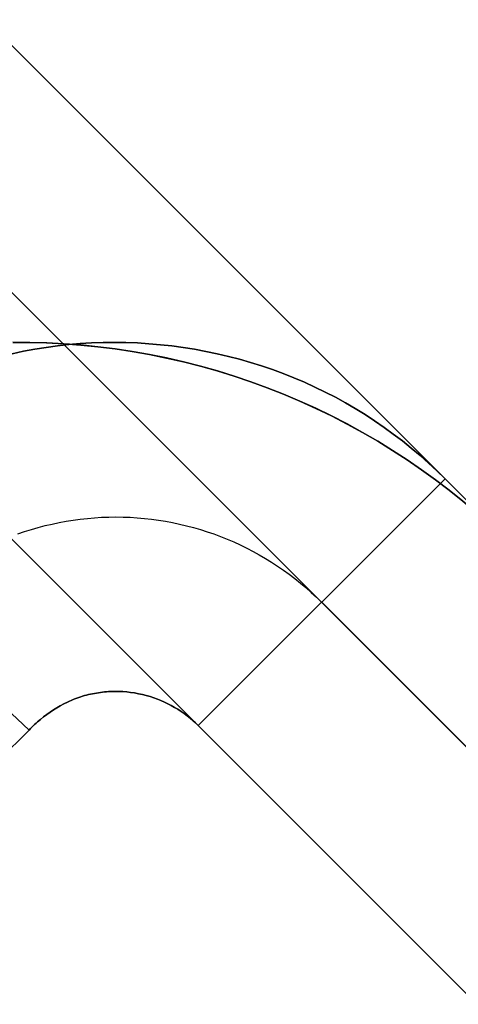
# Model space of a CAD drawing. Header units: millimetres. Extents: x -630 to 192, y -7 to 1615.
# Tile 237 of 249: x 167.87 to 169.75, y 1600.93 to 1605.16. Entities that reach past the tile are written whole.
import ezdxf

# ---------------------------------------------------------------- set-up
doc = ezdxf.new("R2010")
doc.units = ezdxf.units.MM
doc.header["$MEASUREMENT"] = 0
doc.layers.add('OVIDIO 160x80x72h', color=7, linetype='Continuous')

msp = doc.modelspace()

# ---------------------------------------------------------------- linework, layer by layer
at = {"layer": 'OVIDIO 160x80x72h', "extrusion": (0.999884, 0.000231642, -0.015217)}
for points in [[(1614.695, 2.266), (1603.7322, 722.3563)], [(1613.1952, 2.2422), (1602.2323, 722.3393)]]:
    msp.add_lwpolyline(points, dxfattribs=at)
at = {"layer": 'OVIDIO 160x80x72h'}
for points in [[(158.7369, 1614.1455), (191.2631, 1581.6193)], [(191.2631, 1581.6193), (158.7369, 1614.1455)], [(158.2065, 1613.6152), (190.7328, 1581.089)], [(190.2025, 1580.5586), (157.6762, 1613.0849)], [(157.6762, 1613.0849), (190.2025, 1580.5586)], [(164.2169, 1608.6655), (185.7831, 1587.0994)], [(163.1563, 1607.6048), (184.7224, 1586.0387)], [(167.8392, 1603.7713), (167.912, 1603.7711), (167.9851, 1603.7691), (168.0584, 1603.7654), (168.1319, 1603.7598), (168.2055, 1603.7524), (168.2792, 1603.7431), (168.3528, 1603.732), (168.4264, 1603.7191), (168.4997, 1603.7042), (168.5729, 1603.6875), (168.6457, 1603.6689), (168.7182, 1603.6485), (168.7902, 1603.6263), (168.8618, 1603.6022), (168.9327, 1603.5763), (169.003, 1603.5486), (169.0725, 1603.5191), (169.1413, 1603.488), (169.2092, 1603.4551), (169.2762, 1603.4205), (169.3423, 1603.3844), (169.4073, 1603.3466), (169.4712, 1603.3073), (169.534, 1603.2666), (169.5956, 1603.2243), (169.6559, 1603.1807), (169.715, 1603.1357), (169.7727, 1603.0895)], [(167.8394, 1603.7717), (167.9122, 1603.7715), (167.9853, 1603.7695), (168.0586, 1603.7658), (168.1321, 1603.7602), (168.2057, 1603.7528), (168.2793, 1603.7435), (168.353, 1603.7324), (168.4265, 1603.7194), (168.4999, 1603.7045), (168.573, 1603.6878), (168.6459, 1603.6692), (168.7184, 1603.6488), (168.7904, 1603.6265), (168.8619, 1603.6024), (168.9328, 1603.5765), (169.0031, 1603.5488), (169.0726, 1603.5193), (169.1414, 1603.4881), (169.2093, 1603.4553), (169.2763, 1603.4207), (169.3424, 1603.3845), (169.4074, 1603.3468), (169.4713, 1603.3074), (169.534, 1603.2667), (169.5956, 1603.2244), (169.656, 1603.1808), (169.715, 1603.1358), (169.7728, 1603.0895)], [(169.7728, 1603.0895), (169.715, 1603.1358), (169.656, 1603.1808), (169.5956, 1603.2244), (169.534, 1603.2667), (169.4713, 1603.3074), (169.4074, 1603.3468), (169.3424, 1603.3845), (169.2763, 1603.4207), (169.2093, 1603.4553), (169.1414, 1603.4881), (169.0726, 1603.5193), (169.0031, 1603.5488), (168.9328, 1603.5765), (168.8619, 1603.6024), (168.7904, 1603.6265), (168.7184, 1603.6488), (168.6459, 1603.6692), (168.573, 1603.6878), (168.4999, 1603.7045), (168.4265, 1603.7194), (168.353, 1603.7324), (168.2793, 1603.7435), (168.2057, 1603.7528), (168.1321, 1603.7602), (168.0586, 1603.7658), (167.9853, 1603.7695), (167.9122, 1603.7715), (167.8394, 1603.7717)], [(169.6972, 1603.1856), (168.6364, 1602.1247)], [(169.697, 1603.1854), (168.6364, 1602.1247)], [(168.6364, 1602.1247), (169.697, 1603.1854)], [(180.303, 1592.5794), (169.697, 1603.1854)], [(169.697, 1603.1854), (180.303, 1592.5794)], [(169.1667, 1602.6551), (179.7727, 1592.0491)], [(168.6364, 1602.1247), (179.2423, 1591.5188)], [(179.2423, 1591.5188), (168.6364, 1602.1247)]]:
    msp.add_lwpolyline(points, dxfattribs=at)
at = {"layer": 'OVIDIO 160x80x72h', "extrusion": (0.000231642, 0.999884, 0.015217)}
for points in [[(-169.3256, 695.3863), (-158.3629, -24.6971)], [(-158.3629, -24.6971), (-169.3256, 695.3863)], [(-168.2652, 695.4025), (-157.3025, -24.6809)], [(-157.3025, -24.6809), (-168.2652, 695.4025)]]:
    msp.add_lwpolyline(points, dxfattribs=at)
at = {"layer": 'OVIDIO 160x80x72h', "extrusion": (0.999884, 0.000231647, -0.015199)}
for points in [[(1602.0667, 722.3345), (1613.043, 2.2275)], [(1613.043, 2.2275), (1602.0667, 722.3345)]]:
    msp.add_lwpolyline(points, dxfattribs=at)
at = {"layer": 'OVIDIO 160x80x72h', "extrusion": (-1.52167e-08, 0, 1)}
for points in [[(169.9897, 1602.8927), (169.9376, 1602.9436), (169.8841, 1602.9933), (169.8291, 1603.042), (169.7728, 1603.0895), (169.715, 1603.1357), (169.6559, 1603.1807), (169.5956, 1603.2243), (169.534, 1603.2666), (169.4712, 1603.3074), (169.4073, 1603.3467), (169.3423, 1603.3844), (169.2763, 1603.4206), (169.2093, 1603.4551), (169.1413, 1603.488), (169.0726, 1603.5192), (169.003, 1603.5486), (168.9327, 1603.5763), (168.8618, 1603.6022), (168.7903, 1603.6263), (168.7183, 1603.6486), (168.6458, 1603.669), (168.573, 1603.6876), (168.4998, 1603.7043), (168.4264, 1603.7191), (168.3529, 1603.7321), (168.2793, 1603.7432), (168.2056, 1603.7525), (168.132, 1603.7599), (168.0585, 1603.7655), (167.9852, 1603.7693), (167.9121, 1603.7712), (167.8393, 1603.7714)], [(167.8393, 1603.7714), (167.9121, 1603.7712), (167.9852, 1603.7693), (168.0585, 1603.7655), (168.132, 1603.7599), (168.2056, 1603.7525), (168.2793, 1603.7432), (168.3529, 1603.7321), (168.4264, 1603.7191), (168.4998, 1603.7043), (168.573, 1603.6876), (168.6458, 1603.669), (168.7183, 1603.6486), (168.7903, 1603.6263), (168.8618, 1603.6022), (168.9327, 1603.5763), (169.003, 1603.5486), (169.0726, 1603.5192), (169.1413, 1603.488), (169.2093, 1603.4551), (169.2763, 1603.4206), (169.3423, 1603.3844), (169.4073, 1603.3467), (169.4712, 1603.3074), (169.534, 1603.2666), (169.5956, 1603.2243), (169.6559, 1603.1807), (169.715, 1603.1357), (169.7728, 1603.0895), (169.8291, 1603.042), (169.8841, 1602.9933), (169.9376, 1602.9436), (169.9897, 1602.8927)]]:
    msp.add_lwpolyline(points, dxfattribs=at)
at = {"layer": 'OVIDIO 160x80x72h', "extrusion": (1, -0.000134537, -2.04781e-06)}
msp.add_lwpolyline([(1603.7943, 719.8665), (1602.2944, 719.8437)], dxfattribs=at)
at = {"layer": 'OVIDIO 160x80x72h', "extrusion": (0.007608, -0.018372, 0.999802)}
msp.add_lwpolyline([(768.3041, 1431.5553), (768.3041, 1430.0554)], dxfattribs=at)
at = {"layer": 'OVIDIO 160x80x72h', "extrusion": (-0.003153, -0.00761, 0.999966)}
msp.add_lwpolyline([(171.317, 1609.0467), (170.7428, 1607.6608)], dxfattribs=at)
at = {"layer": 'OVIDIO 160x80x72h', "extrusion": (0.015219, -0.015219, 0.999768)}
msp.add_lwpolyline([(155.8919, 1613.9933), (156.9525, 1612.933)], dxfattribs=at)
at = {"layer": 'OVIDIO 160x80x72h', "extrusion": (-0.26556, 0.881185, -0.391139)}
for points in [[(-623.0537, 1243.5512), (-576.7334, 1183.4329)], [(-576.7334, 1183.4329), (-623.0537, 1243.5512)]]:
    msp.add_lwpolyline(points, dxfattribs=at)
at = {"layer": 'OVIDIO 160x80x72h'}
for points in [[(167.8374, 1603.7227, 719.864), (167.8856, 1603.733, 719.8642), (167.934, 1603.7421, 719.8644), (167.9826, 1603.75, 719.8646), (168.0313, 1603.7566, 719.8649), (168.0801, 1603.762, 719.8652), (168.1291, 1603.7662, 719.8654), (168.1782, 1603.7691, 719.8657), (168.2273, 1603.7709, 719.866), (168.2765, 1603.7714, 719.8662), (168.3258, 1603.7707, 719.8664), (168.3751, 1603.7689, 719.8665), (168.4244, 1603.7658, 719.8666), (168.4736, 1603.7616, 719.8667), (168.5227, 1603.7562, 719.8667), (168.5717, 1603.7496, 719.8668), (168.6205, 1603.7418, 719.8667), (168.6692, 1603.7328, 719.8667), (168.7176, 1603.7227, 719.8667), (168.7658, 1603.7114, 719.8666), (168.8136, 1603.699, 719.8665), (168.8612, 1603.6854, 719.8664), (168.9083, 1603.6706, 719.8664), (168.9551, 1603.6547, 719.8663), (169.0014, 1603.6376, 719.8662), (169.0473, 1603.6194, 719.8662), (169.0926, 1603.6, 719.8661), (169.1375, 1603.5795, 719.8661), (169.1817, 1603.558, 719.8661), (169.2254, 1603.5353, 719.866), (169.2685, 1603.5116, 719.866), (169.311, 1603.4868, 719.866), (169.3529, 1603.461, 719.866), (169.3941, 1603.4341, 719.8661), (169.4346, 1603.4063, 719.8661), (169.4743, 1603.3775, 719.8661), (169.5134, 1603.3478, 719.8661), (169.5517, 1603.3171, 719.8661), (169.5893, 1603.2855, 719.8661), (169.626, 1603.253, 719.8661), (169.6619, 1603.2196, 719.8662), (169.697, 1603.1854, 719.8662)], [(169.697, 1603.1854, 719.8662), (169.6619, 1603.2196, 719.8662), (169.626, 1603.253, 719.8661), (169.5893, 1603.2855, 719.8661), (169.5517, 1603.3171, 719.8661), (169.5134, 1603.3478, 719.8661), (169.4743, 1603.3775, 719.8661), (169.4346, 1603.4063, 719.8661), (169.3941, 1603.4341, 719.8661), (169.3529, 1603.461, 719.866), (169.311, 1603.4868, 719.866), (169.2685, 1603.5116, 719.866), (169.2254, 1603.5353, 719.866), (169.1817, 1603.558, 719.8661), (169.1375, 1603.5795, 719.8661), (169.0926, 1603.6, 719.8661), (169.0473, 1603.6194, 719.8662), (169.0014, 1603.6376, 719.8662), (168.9551, 1603.6547, 719.8663), (168.9083, 1603.6706, 719.8664), (168.8612, 1603.6854, 719.8664), (168.8136, 1603.699, 719.8665), (168.7658, 1603.7114, 719.8666), (168.7176, 1603.7227, 719.8667), (168.6692, 1603.7328, 719.8667), (168.6205, 1603.7418, 719.8667), (168.5717, 1603.7496, 719.8668), (168.5227, 1603.7562, 719.8667), (168.4736, 1603.7616, 719.8667), (168.4244, 1603.7658, 719.8666), (168.3751, 1603.7689, 719.8665), (168.3258, 1603.7707, 719.8664), (168.2765, 1603.7714, 719.8662), (168.2273, 1603.7709, 719.866), (168.1782, 1603.7691, 719.8657), (168.1291, 1603.7662, 719.8654), (168.0801, 1603.762, 719.8652), (168.0313, 1603.7566, 719.8649), (167.9826, 1603.75, 719.8646), (167.934, 1603.7421, 719.8644), (167.8856, 1603.733, 719.8642), (167.8374, 1603.7227, 719.864)], [(166.8381, 1603.1548, 719.8802), (166.9302, 1603.0658, 719.8785), (167.1983, 1602.7952, 719.8662), (167.5518, 1602.4417, 719.8662), (167.9102, 1602.1057, 719.86)], [(167.9102, 1602.1057, 719.86), (167.5518, 1602.4417, 719.8662), (167.1983, 1602.7952, 719.8662), (166.9302, 1603.0658, 719.8785), (166.8381, 1603.1548, 719.8802)], [(167.8614, 1602.9483, 719.8516), (167.8904, 1602.9583, 719.8517), (167.9197, 1602.9675, 719.8519), (167.9492, 1602.976, 719.8521), (167.9788, 1602.9838, 719.8523), (168.0087, 1602.9909, 719.8525), (168.0387, 1602.9972, 719.8527), (168.0689, 1603.0029, 719.853), (168.0992, 1603.0077, 719.8532), (168.1296, 1603.0119, 719.8534), (168.1601, 1603.0152, 719.8537), (168.1906, 1603.0179, 719.8539), (168.2212, 1603.0198, 719.8542), (168.2519, 1603.0209, 719.8545), (168.2826, 1603.0213, 719.8547), (168.3132, 1603.0209, 719.855), (168.3439, 1603.0197, 719.8553), (168.3745, 1603.0178, 719.8556), (168.4051, 1603.0152, 719.8559), (168.4356, 1603.0118, 719.8562), (168.466, 1603.0076, 719.8565), (168.4963, 1603.0027, 719.8569), (168.5264, 1602.9971, 719.8572), (168.5564, 1602.9907, 719.8575), (168.5863, 1602.9837, 719.8579), (168.616, 1602.9758, 719.8582), (168.6454, 1602.9673, 719.8585), (168.6747, 1602.958, 719.8589), (168.7037, 1602.9481, 719.8593), (168.7325, 1602.9374, 719.8596), (168.761, 1602.926, 719.86), (168.7892, 1602.9139, 719.8603), (168.817, 1602.9011, 719.8607), (168.8446, 1602.8876, 719.8611), (168.8718, 1602.8735, 719.8615), (168.8987, 1602.8587, 719.8619), (168.9252, 1602.8432, 719.8622), (168.9513, 1602.8271, 719.8626), (168.9771, 1602.8103, 719.863), (169.0024, 1602.793, 719.8634), (169.0272, 1602.775, 719.8638), (169.0517, 1602.7564, 719.8642), (169.0756, 1602.7373, 719.8646), (169.0991, 1602.7175, 719.865), (169.1221, 1602.6972, 719.8654), (169.1446, 1602.6763, 719.8658), (169.1665, 1602.6549, 719.8662)], [(168.6364, 1602.1247, 719.8662), (168.625, 1602.1358, 719.8652), (168.6132, 1602.1465, 719.8642), (168.601, 1602.1569, 719.8632), (168.5885, 1602.1669, 719.8623), (168.5756, 1602.1765, 719.8614), (168.5623, 1602.1858, 719.8605), (168.5488, 1602.1947, 719.8595), (168.5348, 1602.2031, 719.8586), (168.5206, 1602.2111, 719.8577), (168.5061, 1602.2187, 719.8567), (168.4912, 1602.2258, 719.8557), (168.4761, 1602.2325, 719.8547), (168.4607, 1602.2387, 719.8536), (168.445, 1602.2444, 719.8525), (168.4291, 1602.2495, 719.8513), (168.4129, 1602.2542, 719.8501), (168.3965, 1602.2583, 719.8488), (168.3798, 1602.2618, 719.8474), (168.363, 1602.2649, 719.8461), (168.346, 1602.2673, 719.8447), (168.3289, 1602.2692, 719.8434), (168.3117, 1602.2705, 719.8422), (168.2944, 1602.2713, 719.841), (168.2771, 1602.2714, 719.8399), (168.2684, 1602.2713, 719.8394), (168.2597, 1602.271, 719.8389), (168.251, 1602.2706, 719.8385), (168.2423, 1602.27, 719.8381), (168.2336, 1602.2692, 719.8378), (168.225, 1602.2683, 719.8375), (168.2163, 1602.2673, 719.8372), (168.2077, 1602.2661, 719.837), (168.1991, 1602.2647, 719.8369), (168.1905, 1602.2632, 719.8368), (168.1819, 1602.2616, 719.8368), (168.1734, 1602.2598, 719.8369), (168.1649, 1602.2578, 719.837), (168.1565, 1602.2557, 719.8372), (168.1481, 1602.2534, 719.8374), (168.1397, 1602.2509, 719.8378), (168.1314, 1602.2483, 719.8382), (168.1231, 1602.2455, 719.8387), (168.1149, 1602.2426, 719.8392), (168.1067, 1602.2395, 719.8399), (168.0986, 1602.2363, 719.8405), (168.0906, 1602.2329, 719.8413), (168.0826, 1602.2294, 719.8421), (168.0747, 1602.2258, 719.8429), (168.059, 1602.2181, 719.8446), (168.0437, 1602.2099, 719.8465), (168.0286, 1602.2012, 719.8483), (168.0139, 1602.1921, 719.8502), (167.9996, 1602.1825, 719.8521), (167.9855, 1602.1725, 719.8538), (167.9719, 1602.1622, 719.8554), (167.9587, 1602.1515, 719.8569), (167.9459, 1602.1404, 719.8581), (167.9397, 1602.1348, 719.8586), (167.9335, 1602.1291, 719.859), (167.9275, 1602.1233, 719.8594), (167.9216, 1602.1175, 719.8597), (167.9159, 1602.1116, 719.8599), (167.9102, 1602.1057, 719.86)], [(167.9102, 1602.1057, 719.86), (167.9159, 1602.1116, 719.8599), (167.9216, 1602.1175, 719.8597), (167.9275, 1602.1233, 719.8594), (167.9335, 1602.1291, 719.859), (167.9397, 1602.1348, 719.8586), (167.9459, 1602.1404, 719.8581), (167.9587, 1602.1515, 719.8569), (167.9719, 1602.1622, 719.8554), (167.9855, 1602.1725, 719.8538), (167.9996, 1602.1825, 719.8521), (168.0139, 1602.1921, 719.8502), (168.0286, 1602.2012, 719.8483), (168.0437, 1602.2099, 719.8465), (168.059, 1602.2181, 719.8446), (168.0747, 1602.2258, 719.8429), (168.0826, 1602.2294, 719.8421), (168.0906, 1602.2329, 719.8413), (168.0986, 1602.2363, 719.8405), (168.1067, 1602.2395, 719.8399), (168.1149, 1602.2426, 719.8392), (168.1231, 1602.2455, 719.8387), (168.1314, 1602.2483, 719.8382), (168.1397, 1602.2509, 719.8378), (168.1481, 1602.2534, 719.8374), (168.1565, 1602.2557, 719.8372), (168.1649, 1602.2578, 719.837), (168.1734, 1602.2598, 719.8369), (168.1819, 1602.2616, 719.8368), (168.1905, 1602.2632, 719.8368), (168.1991, 1602.2647, 719.8369), (168.2077, 1602.2661, 719.837), (168.2163, 1602.2673, 719.8372), (168.225, 1602.2683, 719.8375), (168.2336, 1602.2692, 719.8378), (168.2423, 1602.27, 719.8381), (168.251, 1602.2706, 719.8385), (168.2597, 1602.271, 719.8389), (168.2684, 1602.2713, 719.8394), (168.2771, 1602.2714, 719.8399), (168.2944, 1602.2713, 719.841), (168.3117, 1602.2705, 719.8422), (168.3289, 1602.2692, 719.8434), (168.346, 1602.2673, 719.8447), (168.363, 1602.2649, 719.8461), (168.3798, 1602.2618, 719.8474), (168.3965, 1602.2583, 719.8488), (168.4129, 1602.2542, 719.8501), (168.4291, 1602.2495, 719.8513), (168.445, 1602.2444, 719.8525), (168.4607, 1602.2387, 719.8536), (168.4761, 1602.2325, 719.8547), (168.4912, 1602.2258, 719.8557), (168.5061, 1602.2187, 719.8567), (168.5206, 1602.2111, 719.8577), (168.5348, 1602.2031, 719.8586), (168.5488, 1602.1947, 719.8595), (168.5623, 1602.1858, 719.8605), (168.5756, 1602.1765, 719.8614), (168.5885, 1602.1669, 719.8623), (168.601, 1602.1569, 719.8632), (168.6132, 1602.1465, 719.8642), (168.625, 1602.1358, 719.8652), (168.6364, 1602.1247, 719.8662)], [(166.2729, 1600.9652, 719.8662), (166.4142, 1601.0307, 719.8661), (166.5548, 1601.1013, 719.866), (166.6945, 1601.1769, 719.866), (166.8334, 1601.2576, 719.8662), (166.9712, 1601.3434, 719.8666), (167.1082, 1601.4346, 719.8669), (167.2445, 1601.5315, 719.8669), (167.3801, 1601.6344, 719.8662), (167.5152, 1601.7435, 719.8645), (167.649, 1601.8586, 719.8624), (167.7809, 1601.9794, 719.8607), (167.9102, 1602.1057, 719.86)], [(167.9102, 1602.1057, 719.86), (167.7809, 1601.9794, 719.8607), (167.649, 1601.8586, 719.8624), (167.5152, 1601.7435, 719.8645), (167.3801, 1601.6344, 719.8662), (167.2445, 1601.5315, 719.8669), (167.1082, 1601.4346, 719.8669), (166.9712, 1601.3434, 719.8666), (166.8334, 1601.2576, 719.8662), (166.6945, 1601.1769, 719.866), (166.5548, 1601.1013, 719.866), (166.4142, 1601.0307, 719.8661), (166.2729, 1600.9652, 719.8662)]]:
    msp.add_polyline3d(points, dxfattribs=at)

doc.saveas('drawing.dxf')
